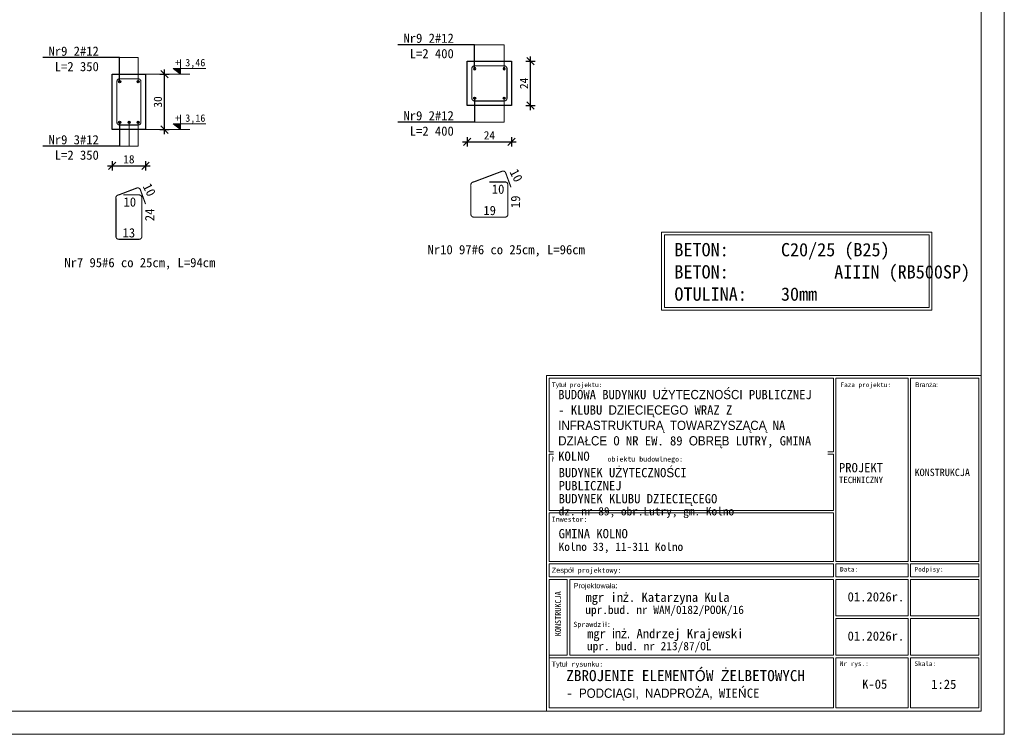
# Model space of a CAD drawing. Header units: millimetres. Extents: x -6343 to 9945, y -9929 to 237.
# Tile 7 of 43: x -4326 to -3794, y -9929 to -9542. Entities that reach past the tile are written whole.
import ezdxf
from ezdxf import colors
from ezdxf.entities.mleader import LeaderData, LeaderLine
from ezdxf.enums import TextEntityAlignment as Align
from ezdxf.math import Vec2, Vec3

# ---------------------------------------------------------------- set-up
doc = ezdxf.new("R2010")
doc.units = ezdxf.units.MM
doc.linetypes.add('HIDDEN2', pattern=[4.7625, 3.175, -1.5875])
doc.layers.add('_k_beton', color=21, linetype='Continuous')
doc.layers.add('AutoCAD_Structural_Detailing_pręt wyrzucony_', color=7, linetype='Continuous')
for name, color, linetype, lineweight in [('_k_opis', 7, 'Continuous', 13), ('_k_tabela', 7, 'Continuous', 13), ('_k_widok', 7, 'Continuous', 18), ('_k_wymiar', 7, 'Continuous', 9), ('_k_zarys', 7, 'HIDDEN2', 20), ('_k_zbrojenie', 2, 'Continuous', 25)]:
    doc.layers.add(name, color=color, linetype=linetype, lineweight=lineweight)
doc.styles.add('GENERATED_STYLE_1', font='MS Gothic.ttf')
doc.styles.add('GENERATED_STYLE_2', font='MS Gothic.ttf')
doc.dimstyles.new('1 - 20   (cm)', dxfattribs={"dimscale": 5, "dimtxt": 0.9, "dimasz": 0.8, "dimexe": 0.5, "dimexo": 0.5, "dimgap": 0.25, "dimtad": 1, "dimdec": 1, "dimzin": 12, "dimdsep": 46, "dimtxsty": 'GENERATED_STYLE_1', "dimblk1": 'OBLIQUE', "dimblk2": 'OBLIQUE', "dimsah": 1, "dimcen": 0, "dimdle": 0.5, "dimclrd": 256, "dimclre": 256, "dimclrt": 4, "dimazin": 0, "dimtfac": 0.75, "dimtdec": 1, "dimtix": 1, "dimtmove": 1, "dimatfit": 3, "dimldrblk": 'OBLIQUE', "dimfxl": 0.5, "dimfxlon": 1, "dimtvp": 0.75, "dimtolj": 1, "dimtzin": 0, "dimarcsym": 0})

# ---------------------------------------------------------------- blocks, each defined once
blk = doc.blocks.new('Tabela_K_KD')
at = {"layer": '_k_tabela', "ltscale": 1000}
for p, q in [((0, 726.1), (940, 726.1)), ((0, 0), (0, 726.1)), ((940, 726.1), (940, 0)), ((5.4, 720.7), (620.7, 720.7)), ((5.4, 561.2), (5.4, 720.7)), ((620.7, 720.7), (620.7, 561.2)), ((625.7, 720.7), (782, 720.7)), ((625.7, 323.7), (625.7, 720.7)), ((782, 720.7), (782, 323.7)), ((787, 720.7), (935, 720.7)), ((787, 323.7), (787, 720.7)), ((935, 720.7), (935, 323.7)), ((5.4, 561.2), (620.7, 561.2)), ((5.4, 555.8), (5.4, 434.4)), ((5.4, 555.8), (620.7, 555.8)), ((620.7, 434.4), (620.7, 555.8)), ((5.4, 434.4), (620.7, 434.4)), ((5.4, 429.1), (620.7, 429.1)), ((5.4, 323.7), (5.4, 429.1)), ((620.7, 429.1), (620.7, 323.7)), ((620.7, 323.7), (5.4, 323.7)), ((782, 323.7), (625.7, 323.7)), ((935, 323.7), (787, 323.7)), ((620.7, 318.8), (5.4, 318.8)), ((5.4, 318.8), (5.4, 290.8)), ((620.7, 290.8), (620.7, 318.8)), ((782, 318.8), (625.7, 318.8)), ((625.7, 318.8), (625.7, 290.8)), ((782, 290.8), (782, 318.8)), ((935, 318.8), (787, 318.8)), ((787, 318.8), (787, 290.8)), ((935, 290.8), (935, 318.8)), ((5.4, 290.8), (620.7, 290.8)), ((5.4, 285.3), (45, 285.3)), ((45, 285.3), (5.4, 285.3)), ((5.4, 285.3), (5.4, 36.5)), ((50.5, 285.3), (620.7, 285.3)), ((620.7, 285.3), (50.5, 285.3)), ((620.7, 285.3), (620.7, 121.3)), ((625.7, 290.8), (782, 290.8)), ((782, 290.8), (625.7, 290.8)), ((625.7, 285.3), (782, 285.3)), ((782, 285.3), (625.7, 285.3)), ((625.7, 285.3), (625.7, 206)), ((782, 206), (782, 285.3)), ((787, 290.8), (935, 290.8)), ((787, 206), (787, 285.3)), ((787, 285.3), (935, 285.3)), ((935, 285.3), (935, 206)), ((625.7, 206), (782, 206)), ((625.7, 200.5), (782, 200.5)), ((625.7, 200.5), (625.7, 121.3)), ((625.7, 200.5), (625.7, 121.3)), ((782, 200.5), (782, 121.3)), ((782, 200.5), (782, 121.3)), ((935, 206), (787, 206)), ((787, 200.5), (934.6, 200.5)), ((787, 200.5), (787, 121.3)), ((787, 200.5), (787, 121.3)), ((934.6, 200.5), (934.6, 121.3)), ((934.6, 200.5), (934.6, 121.3)), ((5.4, 121.3), (45, 121.3)), ((5.4, 7), (5.4, 115.8)), ((5.4, 115.8), (5.4, 36.5)), ((5.4, 115.8), (620.7, 115.8)), ((50.5, 121.3), (620.7, 121.3)), ((620.7, 115.8), (620.7, 7)), ((625.7, 121.3), (782, 121.3)), ((625.7, 115.8), (782, 115.8)), ((625.7, 7), (625.7, 115.8)), ((782, 115.8), (782, 7)), ((935, 121.3), (787, 121.3)), ((787, 115.8), (934.6, 115.8)), ((787, 7), (787, 115.8)), ((934.6, 115.8), (934.6, 7)), ((934.6, 115.8), (934.6, 36.5)), ((934.6, 115.8), (934.6, 36.5)), ((940, 0), (0, 0)), ((620.7, 7), (5.4, 7)), ((782, 7), (625.7, 7)), ((934.6, 7), (787, 7))]:
    blk.add_line(p, q, dxfattribs=at)
for points in [[(45, 285.3), (45, 285.3), (45, 121.3)], [(50.5, 285.3), (50.5, 121.3)]]:
    blk.add_lwpolyline(points, dxfattribs=at)
at = {"layer": '_k_tabela', "attachment_point": 1}
for s, insert, char_height, style in [('\\A1;Tytuł projektu:', (11.3, 711.3), 10, 'GENERATED_STYLE_2'), ('\\A1;Faza projektu:', (635.7, 711.3), 10, 'GENERATED_STYLE_2'), ('\\A1;Branża:', (797, 711.3), 10, 'GENERATED_STYLE_2'), ('\\A1;Nazwa i adres obiektu budowlnego:', (11.3, 551.1), 11, 'GENERATED_STYLE_2'), ('\\A1;{\\fMS Gothic|b0|i0|c128|p49;KONSTRUKCJA}', (796, 524.7), 16, 'GENERATED_STYLE_2'), ('\\A1;Inwestor:', (11.3, 420.8), 11, 'GENERATED_STYLE_1'), ('\\A1;Zespół projektowy:', (11.3, 310.6), 11, 'GENERATED_STYLE_2'), ('\\A1;Data:', (634.8, 312.1), 10, 'GENERATED_STYLE_2'), ('\\A1;Podpisy:', (796, 312.1), 10, 'GENERATED_STYLE_2'), ('\\A1;Projektowała:', (58.5, 277.1), 11, 'GENERATED_STYLE_1'), ('\\A1;01{\\fMS Gothic|b0|i0|c128|p49;.202}6{\\fMS Gothic|b0|i0|c128|p49;r.}', (651.1, 257.5), 20, 'GENERATED_STYLE_2'), ('\\A1;{\\fMS Gothic|b0|i0|c128|p49;Sprawdzi}ł{\\fMS Gothic|b0|i0|c128|p49;:}', (58.1, 193.4), 11, 'GENERATED_STYLE_2'), ('\\A1;01{\\fMS Gothic|b0|i0|c128|p49;.202}6{\\fMS Gothic|b0|i0|c128|p49;r.}', (651.1, 172.7), 20, 'GENERATED_STYLE_2'), ('\\A1;Tytuł rysunku:', (11, 107.5), 11, 'GENERATED_STYLE_2'), ('\\A1;Nr rys.:', (634.4, 107.9), 10, 'GENERATED_STYLE_2'), ('\\A1;Skala:', (795.7, 107.9), 10, 'GENERATED_STYLE_2')]:
    blk.add_mtext(s, dxfattribs=dict(at, insert=insert, char_height=char_height, style=style))
at = {"layer": '_k_tabela', "insert": (632.5, 537), "char_height": 20, "width": 151.282, "attachment_point": 1, "line_spacing_factor": 0.886929, "style": 'GENERATED_STYLE_2'}
blk.add_mtext('\\A1;{\\fMS Gothic|b0|i0|c128|p49;PROJEKT \\fMS Gothic|b0|i0|c238|p49;\\H0.7x;TECHNICZNY}', dxfattribs=at)
at = {"layer": '_k_tabela', "char_height": 20, "attachment_point": 1, "style": 'GENERATED_STYLE_2'}
for s, insert, line_spacing_factor in [('\\A1;{\\fMS Gothic|b0|i0|c128|p49;GMINA }KOLNO\\P{\\H0.9x;Kolno 33, 11-311 Kolno}', (26.2, 394.2), 0.880579), ('\\A1;{\\fMS Gothic|b0|i0|c128|p49;mgr in}ż{\\fMS Gothic|b0|i0|c128|p49;. Katarzyna Kula\\H0.9x;\\Pupr.bud. nr WAM/0182/POOK/16\\H1.1111x; }', (84, 256.6), 0.845413), ('\\A1;mgr inż. Andrzej Krajewski\\P{\\H0.9x;upr. bud. nr 213/87/OL}', (87.6, 178), 0.845413)]:
    blk.add_mtext(s, dxfattribs=dict(at, insert=insert, line_spacing_factor=line_spacing_factor))
at = {"layer": '_k_tabela', "insert": (18.4, 162.2), "char_height": 13, "attachment_point": 1, "rotation": 90, "line_spacing_factor": 0.845413, "style": 'GENERATED_STYLE_2'}
blk.add_mtext('\\A1;{\\fMS Gothic|b0|i0|c128|p49;KONSTRUKCJA}', dxfattribs=at)
at = {"layer": '_k_tabela', "insert": (25.3, 695.1), "char_height": 20, "width": 572.544, "attachment_point": 1, "style": 'GENERATED_STYLE_2', "bg_fill": 2}
blk.add_mtext('\\A1;{\\fMS Gothic|b1|i0|c238|p49;BUDOWA BUDYNKU UŻYTECZNOŚCI PUBLICZNEJ - KLUBU DZIECIĘCEGO WRAZ Z INFRASTRUKTURĄ TOWARZYSZĄCĄ NA DZIAŁCE O NR EW. 89 OBRĘB LUTRY, GMINA KOLNO }', dxfattribs=at)
at = {"layer": '_k_tabela', "insert": (26.2, 526.2), "char_height": 20, "width": 400.102, "attachment_point": 1, "line_spacing_factor": 0.845413, "style": 'GENERATED_STYLE_2'}
blk.add_mtext('\\A1;{\\fMS Gothic|b0|i0|c128|p49;BUDYNEK U}Ż{\\fMS Gothic|b0|i0|c128|p49;YTECZNO}Ś{\\fMS Gothic|b0|i0|c128|p49;CI PUBLICZNEJ \\P}BUDYNEK {\\fMS Gothic|b0|i0|c128|p49;KLUBU DZIECI}Ę{\\fMS Gothic|b0|i0|c128|p49;CEGO\\P\\H0.9x;dz. nr \\fMS Gothic|b0|i0|c238|p49;89,\\fMS Gothic|b0|i0|c128|p49; obr.\\fMS Gothic|b0|i0|c238|p49;Lutry, gm. Kolno}', dxfattribs=at)
blk = doc.blocks.new('tabela_konstrukcja')
at = {"layer": '_k_wymiar', "xscale": 0.5, "yscale": 0.5, "zscale": 0.5}
blk.add_blockref('Tabela_K_KD', (-470, 0), dxfattribs=at)
blk = doc.blocks.new('*U5')
blk.add_hatch(color=256).paths.add_polyline_path([(0, 0.153), (-0.198, 0.153), (0, 0)])
at = {"layer": '_k_wymiar'}
blk.add_line((0, 0.153), (0, 0.4), dxfattribs=at)
blk.add_lwpolyline([(0, 0.153), (0, 0), (-0.198, 0.153), (0.685, 0.153)], dxfattribs=at)
at = {"layer": '_k_wymiar', "style": 'GENERATED_STYLE_1'}
blk.add_attdef('%%P_0.00', text='', height=0.2, dxfattribs=at).set_placement((-0.146, 0.153), align=Align.BOTTOM_LEFT)
blk = doc.blocks.new('FI12')
at = {"layer": '_k_zbrojenie', "ltscale": 3}
h = blk.add_hatch(color=256, dxfattribs=at)
h.dxf.hatch_style = 1
h.paths.add_polyline_path([(-0.6, 0, 1), (0.6, 0, 1)])
blk.add_circle((0, 0), 0.6, dxfattribs=at)
blk = doc.blocks.new('_None')
blk = doc.blocks.new('_OBLIQUE')
at = {"color": 0, "linetype": 'ByBlock'}
blk.add_line((-0.5, -0.5), (0.5, 0.5), dxfattribs=at)
blk = doc.blocks.new('*D175')
at = {"layer": '_k_wymiar', "lineweight": -2, "ltscale": 1.5, "transparency": 16777216}
for p, q in [((-4276.4, -9618.71), (-4276.4, -9623.71)), ((-4258.4, -9618.71), (-4258.4, -9623.71)), ((-4278.9, -9621.21), (-4255.9, -9621.21))]:
    blk.add_line(p, q, dxfattribs=at)
at = {"layer": 'Defpoints', "color": 0, "ltscale": 1.5, "transparency": 16777216}
for p in [(-4276.4, -9601.66), (-4258.4, -9601.66), (-4258.4, -9621.21)]:
    blk.add_point(p, dxfattribs=at)
at = {"layer": '_k_wymiar', "lineweight": -2, "ltscale": 1.5, "transparency": 16777216, "xscale": 4, "yscale": 4, "zscale": 4, "rotation": 180}
blk.add_blockref('_OBLIQUE', (-4276.4, -9621.21), dxfattribs=at)
at = {"layer": '_k_wymiar', "lineweight": -2, "ltscale": 1.5, "transparency": 16777216, "xscale": 4, "yscale": 4, "zscale": 4}
blk.add_blockref('_OBLIQUE', (-4258.4, -9621.21), dxfattribs=at)
at = {"layer": '_k_wymiar', "color": 4, "ltscale": 1.5, "transparency": 16777216, "insert": (-4267.4, -9617.71), "char_height": 4.5, "attachment_point": 5, "style": 'GENERATED_STYLE_1'}
blk.add_mtext('\\A1;18', dxfattribs=at)
blk = doc.blocks.new('*D111')
at = {"layer": '_k_wymiar', "lineweight": -2, "ltscale": 1.5, "transparency": 16777216}
for p, q in [((-4248.21, -9604.16), (-4248.21, -9569.16)), ((-4250.71, -9571.66), (-4245.71, -9571.66)), ((-4250.71, -9601.66), (-4245.71, -9601.66))]:
    blk.add_line(p, q, dxfattribs=at)
at = {"layer": 'Defpoints', "color": 0, "ltscale": 1.5, "transparency": 16777216}
for p in [(-4264.4, -9571.66), (-4248.21, -9571.66), (-4258.4, -9601.66)]:
    blk.add_point(p, dxfattribs=at)
at = {"layer": '_k_wymiar', "lineweight": -2, "ltscale": 1.5, "transparency": 16777216, "xscale": 4, "yscale": 4, "zscale": 4}
for p, rotation in [((-4248.21, -9571.66), 90), ((-4248.21, -9601.66), 270)]:
    blk.add_blockref('_OBLIQUE', p, dxfattribs=dict(at, rotation=rotation))
at = {"layer": '_k_wymiar', "color": 4, "ltscale": 1.5, "transparency": 16777216, "insert": (-4251.71, -9586.66), "char_height": 4.5, "attachment_point": 5, "rotation": 90, "style": 'GENERATED_STYLE_1'}
blk.add_mtext('\\A1;30', dxfattribs=at)
blk = doc.blocks.new('*D176')
at = {"layer": '_k_wymiar', "lineweight": -2, "ltscale": 1.5, "transparency": 16777216}
for p, q in [((-4086.99, -9608.21), (-4057.99, -9608.21)), ((-4084.49, -9605.71), (-4084.49, -9610.71)), ((-4060.49, -9605.71), (-4060.49, -9610.71))]:
    blk.add_line(p, q, dxfattribs=at)
at = {"layer": 'Defpoints', "color": 0, "ltscale": 1.5, "transparency": 16777216}
for p in [(-4084.49, -9588.66), (-4060.49, -9588.66), (-4060.49, -9608.21)]:
    blk.add_point(p, dxfattribs=at)
at = {"layer": '_k_wymiar', "lineweight": -2, "ltscale": 1.5, "transparency": 16777216, "xscale": 4, "yscale": 4, "zscale": 4, "rotation": 180}
blk.add_blockref('_OBLIQUE', (-4084.49, -9608.21), dxfattribs=at)
at = {"layer": '_k_wymiar', "lineweight": -2, "ltscale": 1.5, "transparency": 16777216, "xscale": 4, "yscale": 4, "zscale": 4}
blk.add_blockref('_OBLIQUE', (-4060.49, -9608.21), dxfattribs=at)
at = {"layer": '_k_wymiar', "color": 4, "ltscale": 1.5, "transparency": 16777216, "insert": (-4072.49, -9604.71), "char_height": 4.5, "attachment_point": 5, "style": 'GENERATED_STYLE_1'}
blk.add_mtext('\\A1;24', dxfattribs=at)
blk = doc.blocks.new('*D177')
at = {"layer": '_k_wymiar', "lineweight": -2, "ltscale": 1.5, "transparency": 16777216}
for p, q in [((-4052.79, -9564.66), (-4047.79, -9564.66)), ((-4050.29, -9591.16), (-4050.29, -9562.16)), ((-4052.79, -9588.66), (-4047.79, -9588.66))]:
    blk.add_line(p, q, dxfattribs=at)
at = {"layer": 'Defpoints', "color": 0, "ltscale": 1.5, "transparency": 16777216}
for p in [(-4060.49, -9564.66), (-4050.29, -9564.66), (-4060.49, -9588.66)]:
    blk.add_point(p, dxfattribs=at)
at = {"layer": '_k_wymiar', "lineweight": -2, "ltscale": 1.5, "transparency": 16777216, "xscale": 4, "yscale": 4, "zscale": 4}
for p, rotation in [((-4050.29, -9564.66), 90), ((-4050.29, -9588.66), 270)]:
    blk.add_blockref('_OBLIQUE', p, dxfattribs=dict(at, rotation=rotation))
at = {"layer": '_k_wymiar', "color": 4, "ltscale": 1.5, "transparency": 16777216, "insert": (-4053.79, -9576.66), "char_height": 4.5, "attachment_point": 5, "rotation": 90, "style": 'GENERATED_STYLE_1'}
blk.add_mtext('\\A1;24', dxfattribs=at)

msp = doc.modelspace()

# ---------------------------------------------------------------- linework, layer by layer
at = {"layer": '_k_beton', "ltscale": 3}
for points in [[(-4084.49, -9564.66), (-4060.49, -9564.66), (-4060.49, -9588.66), (-4084.49, -9588.66)], [(-4276.4, -9571.66), (-4258.4, -9571.66), (-4258.4, -9601.66), (-4276.4, -9601.66)]]:
    msp.add_lwpolyline(points, close=True, dxfattribs=at)
at = {"layer": '_k_opis', "ltscale": 3}
for points in [[(-4064.49, -9568.66), (-4064.49, -9555.7), (-4081.49, -9555.7)], [(-4262.4, -9575.66), (-4262.4, -9562.7), (-4279.4, -9562.7)], [(-4064.49, -9584.66), (-4064.49, -9597.61), (-4081.49, -9597.61)], [(-4267.25, -9597.66), (-4267.25, -9610.61), (-4284.25, -9610.61)], [(-4262.4, -9597.66), (-4262.4, -9610.61), (-4279.4, -9610.61)]]:
    msp.add_lwpolyline(points, dxfattribs=at)
at = {"layer": '_k_opis', "ltscale": 2}
for points in [[(-4258.4, -9571.66), (-4234.47, -9571.66)], [(-4258.4, -9601.66), (-4234.47, -9601.66)]]:
    msp.add_lwpolyline(points, dxfattribs=at)
at = {"layer": '_k_tabela', "ltscale": 10}
for points in [[(-3794.12, -9186.24), (-3794.12, -9928.74), (-4844.12, -9928.74), (-4844.12, -9186.24)], [(-3806.62, -9198.74), (-3806.62, -9916.24), (-4794.12, -9916.24), (-4794.12, -9198.74)]]:
    msp.add_lwpolyline(points, close=True, dxfattribs=at)
at = {"layer": '_k_wymiar', "ltscale": 0.1}
for points in [[(-3979.42, -9657.04), (-3833.26, -9657.04), (-3833.26, -9699.35), (-3979.42, -9699.35)], [(-3977.87, -9658.59), (-3834.81, -9658.59), (-3834.81, -9697.79), (-3977.87, -9697.79)]]:
    msp.add_lwpolyline(points, close=True, dxfattribs=at)
at = {"layer": '_k_zbrojenie', "color": 4, "ltscale": 3, "const_width": 0.6}
for points in [[(-4080.49, -9567.16), (-4064.49, -9567.16, -0.414214), (-4062.99, -9568.66), (-4062.99, -9584.66, -0.414214), (-4064.49, -9586.16), (-4080.49, -9586.16, -0.414214), (-4081.99, -9584.66), (-4081.99, -9568.66, -0.414214)], [(-4272.4, -9574.16), (-4262.4, -9574.16, -0.414214), (-4260.9, -9575.66), (-4260.9, -9597.66, -0.414214), (-4262.4, -9599.16), (-4272.4, -9599.16, -0.414214), (-4273.9, -9597.66), (-4273.9, -9575.66, -0.414214)]]:
    msp.add_lwpolyline(points, format="xyb", close=True, dxfattribs=at)
for points in [[(-4072.49, -9629.97), (-4063.99, -9629.97, -0.414214), (-4062.49, -9631.47), (-4062.49, -9647.47, -0.414214), (-4063.99, -9648.97), (-4080.99, -9648.97, -0.414214), (-4082.49, -9647.47), (-4082.49, -9631.89, -0.472657), (-4080.99, -9629.97), (-4065.62, -9624.16, -0.414214), (-4063.69, -9625.05), (-4060.86, -9632.85)], [(-4270.4, -9636.97), (-4261.9, -9636.97, -0.414214), (-4260.4, -9638.47), (-4260.4, -9659.47, -0.414214), (-4261.9, -9660.97), (-4272.9, -9660.97, -0.414214), (-4274.4, -9659.47), (-4274.4, -9638.89, -0.472657), (-4272.9, -9636.97), (-4263.15, -9633.25, -0.405326), (-4261.24, -9634.11), (-4258.39, -9641.94)]]:
    msp.add_lwpolyline(points, format="xyb", dxfattribs=at)

# ---------------------------------------------------------------- block references
at = {"layer": '_k_wymiar', "xscale": 19.9999995, "yscale": 19.9999995, "zscale": 19.9999995}
for p, values in [((-4239.47, -9571.66), {'%%P_0.00': '+ 3,46'}), ((-4239.47, -9601.66), {'%%P_0.00': '+ 3,16'})]:
    msp.add_blockref('*U5', p, dxfattribs=at).add_auto_attribs(values)
at = {"layer": '_k_zbrojenie', "xscale": -1, "rotation": 180}
for p in [(-4080.49, -9568.66), (-4064.49, -9568.66)]:
    msp.add_blockref('FI12', p, dxfattribs=at)
at = {"layer": '_k_zbrojenie'}
for p in [(-4272.4, -9575.66), (-4262.4, -9575.66), (-4080.49, -9584.66), (-4064.49, -9584.66), (-4272.4, -9597.66), (-4267.25, -9597.66), (-4262.4, -9597.66)]:
    msp.add_blockref('FI12', p, dxfattribs=at)

# ---------------------------------------------------------------- texts
at = {"layer": '_k_opis', "char_height": 5, "width": 108.015, "attachment_point": 8, "style": 'GENERATED_STYLE_1'}
for s, insert in [('{\\fMS Gothic|b1|i0|c238|p49;Nr10\\fMS Gothic|b0|i0|c128|p49; }97{\\fMS Gothic|b0|i0|c128|p49;#6 co }25{\\fMS Gothic|b0|i0|c128|p49;cm, L=96cm}', (-4063.41, -9670.36)), ('{\\fMS Gothic|b1|i0|c238|p49;Nr7\\fMS Gothic|b0|i0|c128|p49; }95{\\fMS Gothic|b0|i0|c128|p49;#6 co }25{\\fMS Gothic|b0|i0|c128|p49;cm, L=}94{\\fMS Gothic|b0|i0|c128|p49;cm}', (-4261.49, -9677.36))]:
    msp.add_mtext(s, dxfattribs=dict(at, insert=insert))
at = {"layer": '_k_tabela', "insert": (-4030.89, -9893.99), "char_height": 6, "width": 234.6812, "attachment_point": 1, "style": 'GENERATED_STYLE_1'}
msp.add_mtext('\\A1;{\\fMS Gothic|b1|i0|c128|p49;ZBROJENIE ELEMENTÓW \\fMS Gothic|b1|i0|c238|p49;Ż\\fMS Gothic|b1|i0|c128|p49;ELBETOWYCH\\P\\fMS Gothic|b0|i0|c128|p49;\\H0.83333x;- \\fMS Gothic|b0|i0|c238|p49;PODCIĄGI, NADPROŻA, WIEŃCE }', dxfattribs=at)
at = {"layer": '_k_tabela', "insert": (-3833.64, -9899.17), "char_height": 5, "attachment_point": 1, "style": 'GENERATED_STYLE_1'}
msp.add_mtext('\\A1;1:25', dxfattribs=at)
at = {"layer": '_k_widok', "ltscale": 0.1, "insert": (-3972.48, -9662.99), "char_height": 7.2, "attachment_point": 1, "style": 'GENERATED_STYLE_1'}
msp.add_mtext_dynamic_manual_height_columns('\\A1;{\\fMS Gothic|b0|i0|c128|p49;BETON: ^IC}20/25{\\fMS Gothic|b0|i0|c128|p49; (B2}5{\\fMS Gothic|b0|i0|c128|p49;)\\PBETON:^I^IAIIIN (RB500SP)\\POTULINA:^I30mm}', width=569.6838, gutter_width=1000, heights=[0], dxfattribs=at)
at = {"layer": 'AutoCAD_Structural_Detailing_pręt wyrzucony_', "color": 4, "style": 'GENERATED_STYLE_1'}
for s, rotation, p in [('10', 296.6329, (-4061.72, -9624.51)), ('10', 296.6329, (-4260.09, -9632.25)), ('19', 90, (-4055.9, -9644.1)), ('24', 90, (-4253.69, -9651.16))]:
    msp.add_text(s, height=5, rotation=rotation, dxfattribs=at).set_placement(p)
for s, p in [('10', (-4071.21, -9636.35)), ('10', (-4270.32, -9643.28)), ('19', (-4075.76, -9647.89)), ('13', (-4270.83, -9659.96))]:
    msp.add_text(s, height=5, dxfattribs=at).set_placement(p)

# ---------------------------------------------------------------- dimensions: what is measured, and where the dimension line sits
at = {"layer": '_k_wymiar', "ltscale": 1.5}
for base, p1, p2, picture, middle in [((-4050.29, -9564.66), (-4060.49, -9588.66), (-4060.49, -9564.66), '*D177', (-4053.79, -9576.66)), ((-4248.21, -9571.66), (-4258.4, -9601.66), (-4264.4, -9571.66), '*D111', (-4251.71, -9586.66))]:
    dim = msp.add_linear_dim(base=base, p1=p1, p2=p2, angle=90, dimstyle='1 - 20   (cm)', dxfattribs=at)
    dim.commit()
    dim.dimension.update_dxf_attribs({"geometry": picture, "text_midpoint": middle})
for base, p1, p2, picture, middle in [((-4060.49, -9608.21), (-4084.49, -9588.66), (-4060.49, -9588.66), '*D176', (-4072.49, -9604.71)), ((-4258.4, -9621.21), (-4276.4, -9601.66), (-4258.4, -9601.66), '*D175', (-4267.4, -9617.71))]:
    dim = msp.add_linear_dim(base=base, p1=p1, p2=p2, dimstyle='1 - 20   (cm)', dxfattribs=at)
    dim.commit()
    dim.dimension.update_dxf_attribs({"geometry": picture, "text_midpoint": middle})

# ---------------------------------------------------------------- leaders
at = {"layer": '_k_opis', "ltscale": 0.1}
ml = msp.add_multileader_mtext('Standard', dxfattribs=at)
ml.set_content('{\\fMS Gothic|b1|i0|c238|p49;Nr9 \\fMS Gothic|b0|i0|c128|p49;2#12  L=}2 400', color=256, style='GENERATED_STYLE_1')
ml.set_leader_properties()
ml.set_arrow_properties(name='NONE')
ml.build(insert=Vec2(0, 0))
ml.multileader.update_dxf_attribs({"text_left_attachment_type": 6, "text_right_attachment_type": 6, "arrow_head_size": 4.5})
ctx = ml.context
ctx.base_point, ctx.char_height, ctx.arrow_head_size, ctx.landing_gap_size, ctx.plane_origin = Vec3(-4117.66, -9555.7), 5, 4.5, 0.5, Vec3(-3798.32, -9431.95)
ctx.left_attachment, ctx.right_attachment, ctx.text_align_type = 6, 6, 2
notes = []
notes.append((ctx, [(0, (1, 1, 0), (-4080.49, -9555.7), (-1, 0), 10.75, [(1, [(-4080.49, -9568.66)], 0, [])])]))
ctx.mtext.insert, ctx.mtext.width, ctx.mtext.alignment, ctx.mtext.flow_direction = Vec3(-4091.74, -9549.7), 30.0171, 3, 5
ml = msp.add_multileader_mtext('Standard', dxfattribs=at)
ml.set_content('{\\fMS Gothic|b1|i0|c238|p49;Nr9 \\fMS Gothic|b0|i0|c128|p49;2#12  L=}2 350', color=256, style='GENERATED_STYLE_1')
ml.set_leader_properties()
ml.set_arrow_properties(name='NONE')
ml.build(insert=Vec2(0, 0))
ml.multileader.update_dxf_attribs({"text_left_attachment_type": 6, "text_right_attachment_type": 6, "arrow_head_size": 4.5})
ctx = ml.context
ctx.base_point, ctx.char_height, ctx.arrow_head_size, ctx.landing_gap_size, ctx.plane_origin = Vec3(-4309.57, -9562.7), 5, 4.5, 0.5, Vec3(-3990.23, -9438.95)
ctx.left_attachment, ctx.right_attachment, ctx.text_align_type = 6, 6, 2
notes.append((ctx, [(0, (1, 1, 0), (-4272.4, -9562.7), (-1, 0), 10.75, [(1, [(-4272.4, -9575.66)], 0, [])])]))
ctx.mtext.insert, ctx.mtext.width, ctx.mtext.alignment, ctx.mtext.flow_direction = Vec3(-4283.65, -9556.7), 30.0171, 3, 5
ml = msp.add_multileader_mtext('Standard', dxfattribs=at)
ml.set_content('{\\fMS Gothic|b1|i0|c238|p49;Nr9 \\fMS Gothic|b0|i0|c128|p49;2#12  L=}2 4{\\fMS Gothic|b0|i0|c128|p49;00}', color=256, style='GENERATED_STYLE_1')
ml.set_leader_properties()
ml.set_arrow_properties(name='NONE')
ml.build(insert=Vec2(0, 0))
ml.multileader.update_dxf_attribs({"text_left_attachment_type": 6, "text_right_attachment_type": 6, "arrow_head_size": 4.5})
ctx = ml.context
ctx.base_point, ctx.char_height, ctx.arrow_head_size, ctx.landing_gap_size, ctx.plane_origin = Vec3(-4117.66, -9597.61), 5, 4.5, 0.5, Vec3(-3798.32, -9721.37)
ctx.left_attachment, ctx.right_attachment, ctx.text_align_type = 6, 6, 2
notes.append((ctx, [(0, (1, 1, 0), (-4080.49, -9597.61), (-1, 0), 10.75, [(1, [(-4080.49, -9584.66)], 0, [])])]))
ctx.mtext.insert, ctx.mtext.width, ctx.mtext.alignment, ctx.mtext.flow_direction = Vec3(-4091.74, -9591.61), 30.0171, 3, 5
ml = msp.add_multileader_mtext('Standard', dxfattribs=at)
ml.set_content('{\\fMS Gothic|b1|i0|c238|p49;Nr9 }3{\\fMS Gothic|b0|i0|c128|p49;#12  L=}2 350', color=256, style='GENERATED_STYLE_1')
ml.set_leader_properties()
ml.set_arrow_properties(name='NONE')
ml.build(insert=Vec2(0, 0))
ml.multileader.update_dxf_attribs({"text_left_attachment_type": 6, "text_right_attachment_type": 6, "arrow_head_size": 4.5})
ctx = ml.context
ctx.base_point, ctx.char_height, ctx.arrow_head_size, ctx.landing_gap_size, ctx.plane_origin = Vec3(-4309.57, -9610.61), 5, 4.5, 0.5, Vec3(-3990.23, -9734.37)
ctx.left_attachment, ctx.right_attachment, ctx.text_align_type = 6, 6, 2
notes.append((ctx, [(0, (1, 1, 0), (-4272.4, -9610.61), (-1, 0), 10.75, [(1, [(-4272.4, -9597.66)], 0, [])])]))
ctx.mtext.insert, ctx.mtext.width, ctx.mtext.alignment, ctx.mtext.flow_direction = Vec3(-4283.65, -9604.61), 30.0171, 3, 5
for ctx, leaders in notes:
    for number, flags, end, landing, length, lines in leaders:
        leader = LeaderData()
        leader.index, (leader.has_last_leader_line, leader.has_dogleg_vector, leader.attachment_direction) = number, flags
        leader.last_leader_point, leader.dogleg_vector, leader.dogleg_length = Vec3(end), Vec3(landing), length
        for number, points, colour, breaks in lines:
            line = LeaderLine()
            line.index, line.vertices, line.color, line.breaks = number, Vec3.list(points), colors.encode_raw_color(colour), breaks
            leader.lines.append(line)
        ctx.leaders.append(leader)

# ---------------------------------------------------------------- next in the draw order: block references
at = {"layer": '_k_zarys', "xscale": 0.5, "yscale": 0.5, "zscale": 0.5}
msp.add_blockref('tabela_konstrukcja', (-3806.62, -9916.24), dxfattribs=at)

# ---------------------------------------------------------------- next in the draw order: texts
at = {"layer": '_k_tabela', "insert": (-3870.98, -9899.09), "char_height": 5, "attachment_point": 1, "style": 'GENERATED_STYLE_1'}
msp.add_mtext('\\A1;{\\fMS Gothic|b1|i0|c238|p49;K-05}', dxfattribs=at)

doc.saveas('drawing.dxf')
